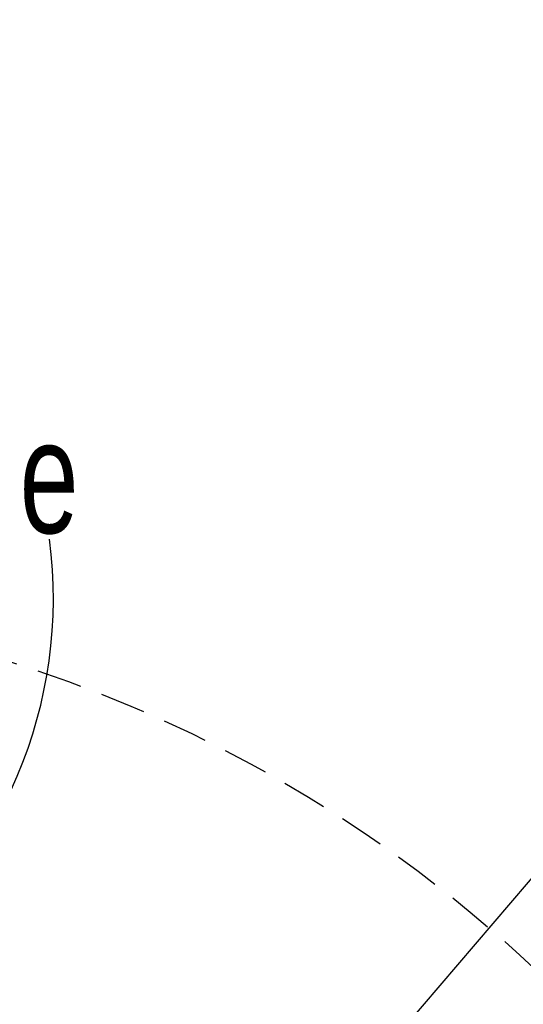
# Model space of a CAD drawing. Header units: millimetres. Extents: x 559 to 1365, y 424 to 1103.
# Tile 82 of 85: x 1183 to 1206, y 989 to 1033. Entities that reach past the tile are written whole.
import ezdxf

# ---------------------------------------------------------------- set-up
doc = ezdxf.new("R2010")
doc.units = ezdxf.units.MM
doc.linetypes.add('ACISOTGL', pattern=[3, 2, -1])
doc.linetypes.add('HIDDEN', pattern=[1.905, 1.27, -0.635])
doc.layers.add('C1角度', color=7, linetype='Continuous')
doc.layers.add('C9半径', color=7, linetype='Continuous')
doc.layers.add('虚线层', color=7, linetype='HIDDEN', lineweight=25)
doc.styles.add('SLDTEXTSTYLE0', font='TXT', dxfattribs={"width": 0.7})

msp = doc.modelspace()

# ---------------------------------------------------------------- linework, layer by layer
at = {"color": 7, "linetype": 'Continuous', "lineweight": 18}
for radius, start, end in [(123.0653, 318, 222), (114.28, 316.394071, 223.605929)]:
    msp.add_arc((1164.7511, 946.3451), radius, start, end, dxfattribs=at)
at = {"layer": 'C1角度', "color": 7}
msp.add_arc((1164.7511, 1007.0564), 20.2065, 306.80923, 7.40663, dxfattribs=at)
at = {"layer": 'C9半径', "color": 7}
msp.add_line((1229.6499, 1022.26), (1186.0358, 971.2428), dxfattribs=at)
at = {"layer": '虚线层', "color": 7, "linetype": 'ACISOTGL'}
for centre, radius in [((1164.7511, 1007.0564), 53.5688), ((1164.7511, 946.3451), 60.7112)]:
    msp.add_circle(centre, radius, dxfattribs=at)

# ---------------------------------------------------------------- texts
at = {"layer": 'C1角度', "color": 7, "insert": (1183.4683, 1014.9262), "char_height": 5, "attachment_point": 1, "style": 'SLDTEXTSTYLE0'}
msp.add_mtext('\\A1;e', dxfattribs=at)

doc.saveas('drawing.dxf')
